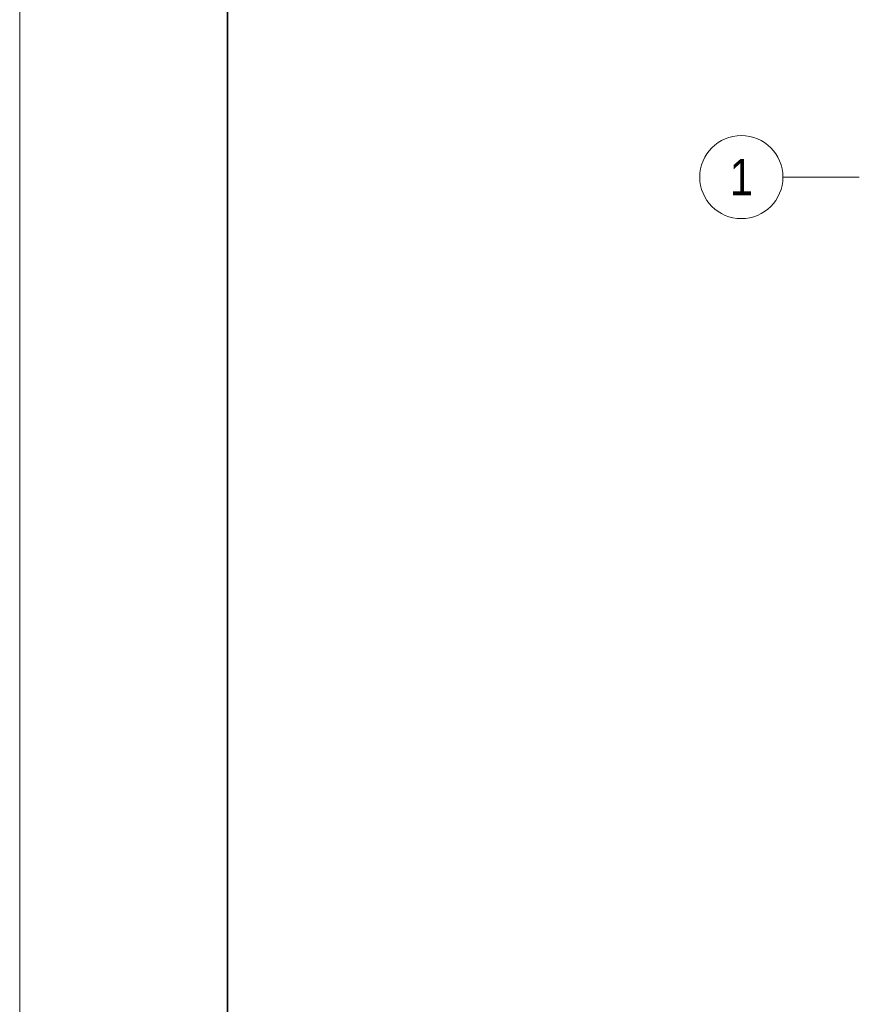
# Model space of a CAD drawing. Extents: x -620 to 300, y 62 to 1112.
# Tile 73 of 95: x -620 to -539, y 920 to 1015. Entities that reach past the tile are written whole.
import ezdxf
from ezdxf.enums import TextEntityAlignment as Align
from ezdxf.lldxf.tags import DXFTag

# ---------------------------------------------------------------- set-up
doc = ezdxf.new("R2010")
doc.units = 0
doc.layers.add('iwb_Layout Achsbezeichung', color=7, linetype='Continuous', lineweight=13)
doc.layers.add('iwb_Plankopf Rahmen', color=7, linetype='Continuous', lineweight=35)
doc.styles.get("Standard").update_dxf_attribs({"font": 'ARIALN.TTF'})
tags = doc.linetypes.add('STRICHPUNKT2', pattern=[12.7, 6.35, -3.175, 0, -3.175]).pattern_tags.tags
tags[10:11] = [DXFTag(74, 4), DXFTag(75, 0), DXFTag(340, '0'), DXFTag(46, 0.0), DXFTag(50, 0.0), DXFTag(44, 0.0), DXFTag(45, 0.0)]
tags[8:9] = [DXFTag(74, 4), DXFTag(75, 0), DXFTag(340, '0'), DXFTag(46, 0.0), DXFTag(50, 0.0), DXFTag(44, 0.0), DXFTag(45, 0.0)]
tags[6:7] = [DXFTag(74, 4), DXFTag(75, 0), DXFTag(340, '0'), DXFTag(46, 0.0), DXFTag(50, 0.0), DXFTag(44, 0.0), DXFTag(45, 0.0)]
tags[4:5] = [DXFTag(74, 4), DXFTag(75, 0), DXFTag(340, '0'), DXFTag(46, 0.0), DXFTag(50, 0.0), DXFTag(44, 0.0), DXFTag(45, 0.0)]

msp = doc.modelspace()

# ---------------------------------------------------------------- linework, layer by layer
at = {"layer": 'iwb_Layout Achsbezeichung', "linetype": 'STRICHPUNKT2', "lineweight": 13, "ltscale": 0.39}
msp.add_line((-538.858, 999.453), (-546.193, 999.453), dxfattribs=at)
at = {"layer": 'iwb_Layout Achsbezeichung', "ltscale": 0.39}
msp.add_circle((-550.193, 999.453), 4, dxfattribs=at)
at = {"layer": 'iwb_Plankopf Rahmen', "color": 8, "lineweight": 13, "ltscale": 0.13, "true_color": 0x808080}
msp.add_lwpolyline([(300.353, 62.433), (-619.647, 62.433), (-619.647, 1112.433), (300.353, 1112.433), (300.353, 62.433)], close=True, dxfattribs=at)
at = {"layer": 'iwb_Plankopf Rahmen', "ltscale": 0.35}
msp.add_lwpolyline([(-599.647, 67.433), (-599.647, 1107.433), (295.353, 1107.433), (295.353, 67.433), (-599.647, 67.433)], close=True, dxfattribs=at)

# ---------------------------------------------------------------- texts
at = {"layer": 'iwb_Layout Achsbezeichung', "ltscale": 0.39}
msp.add_text('1', height=3.5, dxfattribs=at).set_placement((-550.193, 999.453), align=Align.MIDDLE_CENTER)

doc.saveas('drawing.dxf')
